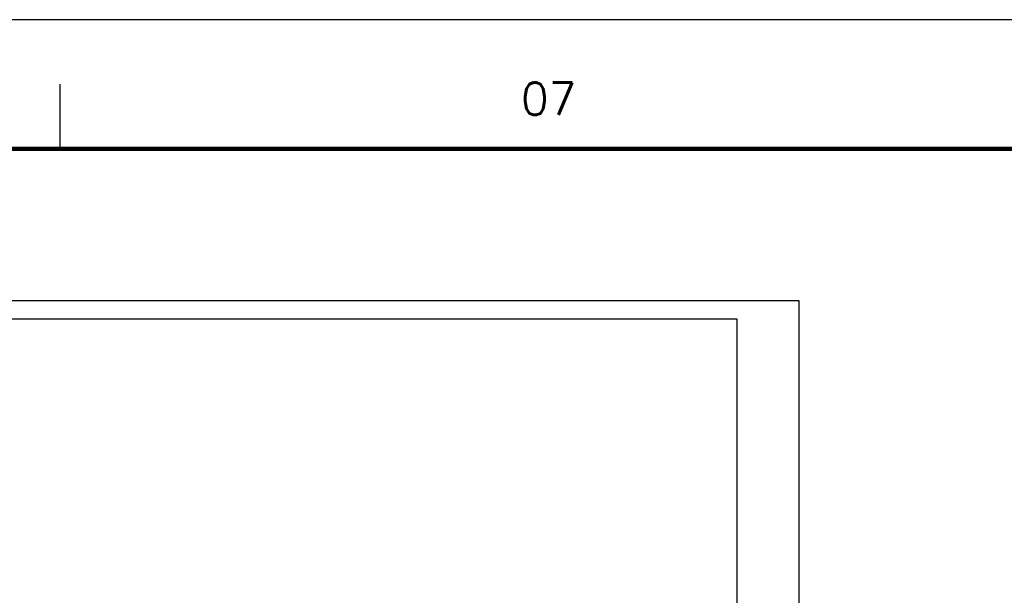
# Model space of a CAD drawing. Header units: millimetres. Extents: x 335 to 739279, y -1 to 84.
# Tile 200 of 244: x 379.57 to 387.2, y 79.13 to 83.59. Entities that reach past the tile are written whole.
import ezdxf

# ---------------------------------------------------------------- set-up
doc = ezdxf.new("R2010")
doc.units = ezdxf.units.MM
doc.header["$MEASUREMENT"] = 0
doc.layers.add('Margem', color=4, linetype='Continuous')
doc.styles.add('ROMANS', font='ROMANS')

msp = doc.modelspace()

# ---------------------------------------------------------------- linework, layer by layer
at = {"color": 7}
for p, q in [((379.3178, 81.4149), (385.6058, 81.4149)), ((385.6058, 81.4149), (385.6058, 47.5189)), ((385.1288, 81.2699), (352.1198, 81.2699)), ((385.1288, 46.2979), (385.1288, 81.2699))]:
    msp.add_line(p, q, dxfattribs=at)
at = {"layer": 'Margem', "color": 1}
for p, q in [((454.1344, 83.5869), (335.3344, 83.5869)), ((379.8844, 83.0869), (379.8844, 82.5869))]:
    msp.add_line(p, q, dxfattribs=at)
at = {"layer": 'Margem', "lineweight": 100}
msp.add_line((337.8344, 82.5869), (453.1344, 82.5869), dxfattribs=at)

# ---------------------------------------------------------------- texts
at = {"layer": 'Margem', "color": 1, "insert": (383.6701, 82.8499), "char_height": 0.25, "width": 1.479069, "attachment_point": 8, "line_spacing_factor": 0.798, "style": 'ROMANS'}
msp.add_mtext('07', dxfattribs=at)

doc.saveas('drawing.dxf')
